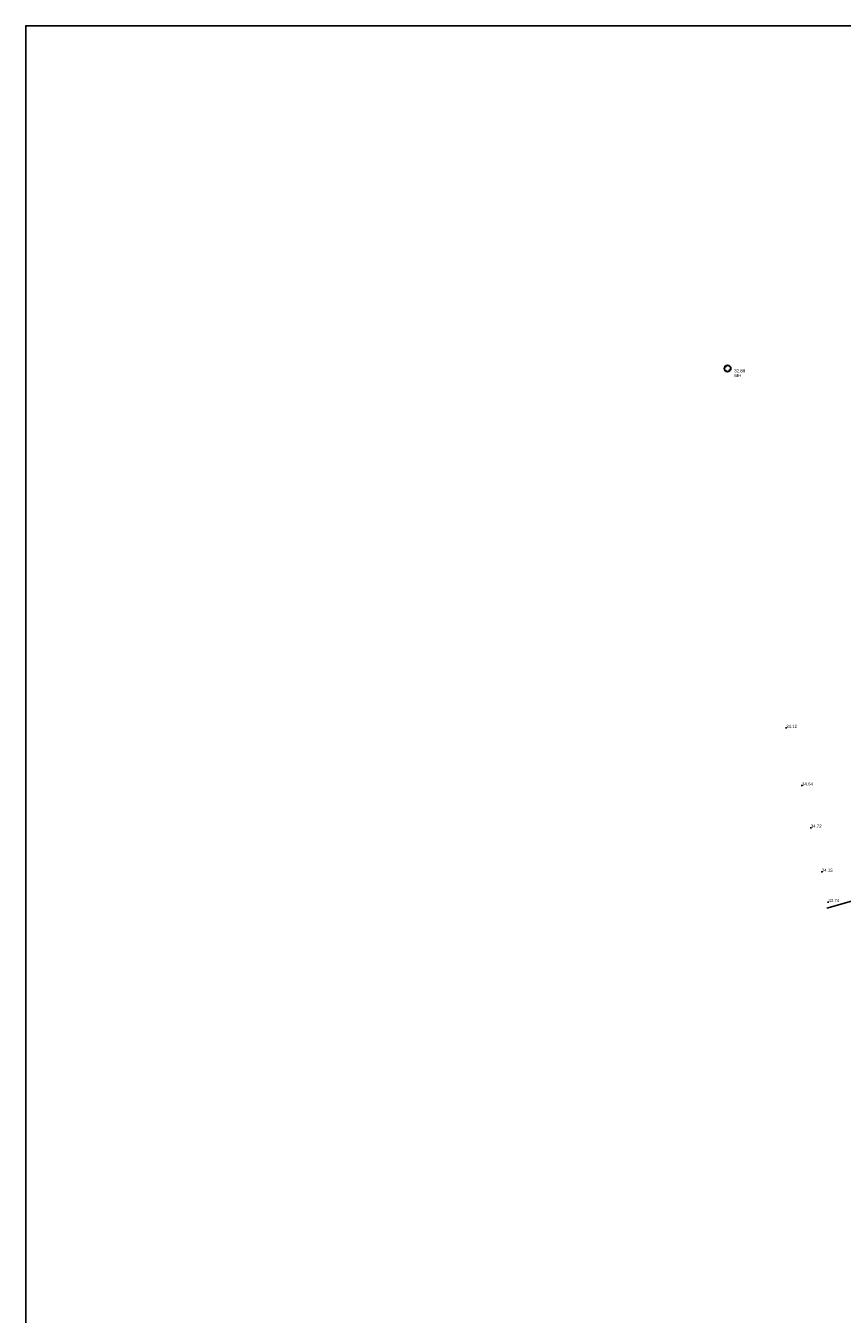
# Model space of a CAD drawing. Extents: x 708194 to 708420, y 776576 to 776889.
# Tile 25 of 30: x 708194 to 708273, y 776765 to 776889. Entities that reach past the tile are written whole.
import ezdxf
from ezdxf.enums import TextEntityAlignment as Align

# ---------------------------------------------------------------- set-up
doc = ezdxf.new("R2010")
doc.units = 0
doc.header["$LTSCALE"] = 0.15
doc.header["$MEASUREMENT"] = 0
doc.layers.get('0').update_dxf_attribs({"linetype": 'CONTINUOUS'})
for name, color, linetype in [('Fence', 32, 'CONTINUOUS'), ('Ground Levels', 3, 'CONTINUOUS'), ('Manholes', 7, 'CONTINUOUS'), ('Text', 2, 'CONTINUOUS'), ('TITLE', 7, 'CONTINUOUS')]:
    doc.layers.add(name, color=color, linetype=linetype)
doc.styles.add('Default', font='arial.ttf')

# ---------------------------------------------------------------- blocks, each defined once
blk = doc.blocks.new('MHR1')
at = {"color": 7, "linetype": 'Continuous', "flags": 128}
for points in [[(0.081175, 0.003996), (0.068502, 0.003996)], [(0.068502, -0.003996), (0.068502, 0.003996)], [(0.103779, 0.003996), (0.116452, 0.003996)], [(0.116452, 0.003996), (0.116452, -0.003996)], [(0.562184, 0.003996), (0.549511, 0.003996)], [(0.549511, -0.003996), (0.549511, 0.003996)], [(0.584787, 0.003996), (0.59746, 0.003996)], [(0.59746, 0.003996), (0.59746, -0.003996)], [(0.081175, -0.003996), (0.068502, -0.003996)], [(0.103779, -0.003996), (0.116452, -0.003996)], [(0.562184, -0.003996), (0.549511, -0.003996)], [(0.584787, -0.003996), (0.59746, -0.003996)]]:
    blk.add_lwpolyline(points, dxfattribs=at)
at = {"color": 7, "linetype": 'Continuous'}
for radius in [0.332981, 0.299683]:
    blk.add_circle((0.332981, 0), radius, dxfattribs=at)
for centre, start, end in [((0.092477, 0), 19.471221, 160.528779), ((0.573486, 0), 19.471221, 160.528779), ((0.092477, 0), -160.528779, -19.471221), ((0.573486, 0), -160.528779, -19.471221)]:
    blk.add_arc(centre, 0.011987, start, end, dxfattribs=at)
blk = doc.blocks.new('PT_PLUS')
at = {"color": 0, "linetype": 'Continuous', "flags": 128}
for points in [[(-0.5, 0), (0.5, 0)], [(0, -0.5), (0, 0.5)]]:
    blk.add_lwpolyline(points, dxfattribs=at)
blk = doc.blocks.new('a0-200')
at = {"layer": 'TITLE'}
blk.add_lwpolyline([(0, 0), (0, 156.6), (226.2, 156.6), (226.2, 0), (0, 0)], dxfattribs=at)

msp = doc.modelspace()

# ---------------------------------------------------------------- linework, layer by layer
at = {"layer": 'Fence', "flags": 128}
msp.add_lwpolyline([(708271.21, 776804.09), (708284.72, 776807.92), (708286.26, 776802.18), (708288.71, 776802.81), (708290.37, 776796.69), (708288, 776796.08), (708292.81, 776779.21), (708295.3, 776779.85), (708298.13, 776769.8), (708295.7, 776769.2), (708300.57, 776752.36), (708302.92, 776753.09), (708304.73, 776747.03), (708302.37, 776746.26), (708302.65, 776745.29)], dxfattribs=at)

# ---------------------------------------------------------------- block references
at = {"layer": 'Ground Levels', "xscale": 0.12, "yscale": 0.12, "zscale": 0.12}
for p in [(708267.29, 776821.39), (708268.81, 776815.86), (708269.65, 776811.81), (708270.71, 776807.57), (708271.34, 776804.66)]:
    msp.add_blockref('PT_PLUS', p, dxfattribs=at)
at = {"layer": 'Manholes', "xscale": 0.9788690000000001, "yscale": 0.9788690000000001, "zscale": 0.9788690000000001, "rotation": 137.548944}
msp.add_blockref('MHR1', (708261.9, 776855.69), dxfattribs=at)
at = {"layer": 'Text'}
msp.add_blockref('a0-200', (708194.24, 776732.23), dxfattribs=at)

# ---------------------------------------------------------------- texts
at = {"layer": 'Ground Levels', "style": 'Default'}
for s, p in [('34.12', (708267.29, 776821.39)), ('34.64', (708268.81, 776815.86)), ('34.72', (708269.65, 776811.81)), ('34.15', (708270.71, 776807.57)), ('33.74', (708271.34, 776804.66))]:
    msp.add_text(s, height=0.3, dxfattribs=at).set_placement(p)
at = {"layer": 'Manholes', "style": 'Default'}
for s, p in [('32.88', (708262.3, 776855.69)), ('MH', (708262.3, 776855.24))]:
    msp.add_text(s, height=0.3, dxfattribs=at).set_placement(p, align=Align.MIDDLE_LEFT)

doc.saveas('drawing.dxf')
